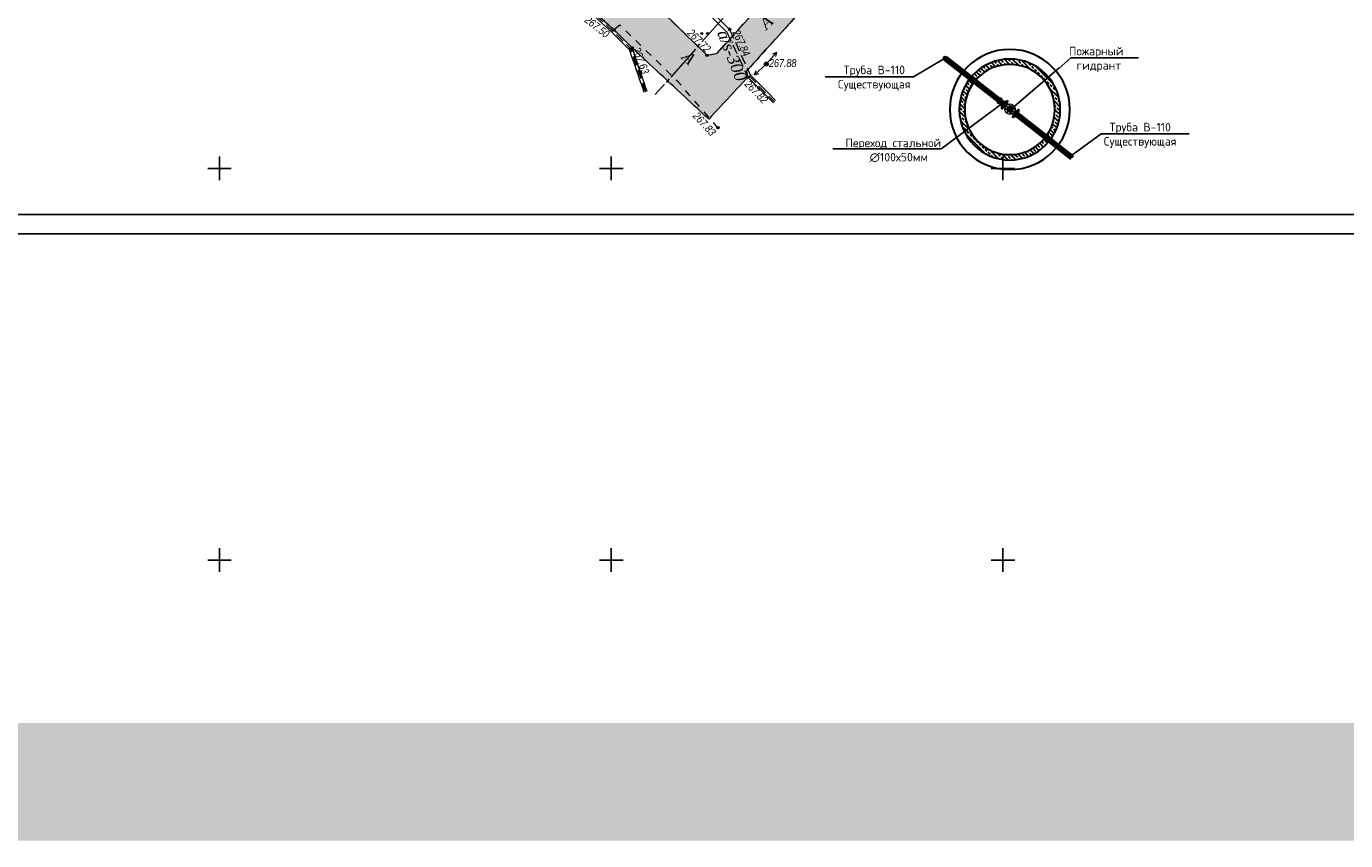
# Model space of a CAD drawing. Header units: inches. Extents: x -416310 to 1286511, y -34262 to 944600.
# Tile 2 of 84: x 32942 to 201330, y -34262 to 69683. Entities that reach past the tile are written whole.
import ezdxf
from ezdxf import colors
from ezdxf.entities.mleader import LeaderData, LeaderLine
from ezdxf.enums import TextEntityAlignment as Align
from ezdxf.math import Vec2, Vec3

# ---------------------------------------------------------------- set-up
doc = ezdxf.new("R2010")
doc.units = ezdxf.units.IN
doc.header["$MEASUREMENT"] = 0
for name, pattern in [('Auto_Street_NotBorder_Line_m1', [3, 1.5, -1.5]), ('Commnctn_Waterpipes_Line_Unground_m1', [10, 8, -0.5, 1, -0.5]), ('Hydrotech_Dry_Grooves_m1', [1, 1, 0]), ('Hydrotech_Pipe_m1', [3, 2, -1]), ('Hydrotech_Tray_Gutter_m1', [1, 1, 0]), ('Hydrotech_Tray_Water_m1', [3, 2, -1])]:
    doc.linetypes.add(name, pattern=pattern)
for name, color, linetype in [('(001) Сетка', 92, 'Continuous'), ('DECOR_OBJCT_#####_B', 7, 'Continuous'), ('Штрих Железобетона', 7, 'Continuous')]:
    doc.layers.add(name, color=color, linetype=linetype)
for name, color, linetype, lineweight in [('A-GENM', 251, 'Continuous', 30), ('P-PIPE', 7, 'Continuous', 9), ('P-PIPE-CNTR', 3, 'Continuous', 9)]:
    doc.layers.add(name, color=color, linetype=linetype, lineweight=lineweight)
for name, color, linetype, lineweight, true_color in [('AUTO#_ROADS_EXIST_L', 7, 'Continuous', 15, 0x000000), ('AUTO#_ROADS_MTRAL_T', 7, 'Continuous', 15, 0x000000), ('COMMN_OBJCT_#####_B', 7, 'Continuous', 15, 0x000000), ('COMMN_OBJCT_WATER_L', 7, 'Continuous', 15, 0x000000), ('GREEN_VGTAT_#####_B', 7, 'Continuous', 15, 0x000000), ('HYDRO_TECHN_CNSTR_B', 7, 'Continuous', 15, 0x000000), ('HYDRO_TECHN_CNSTR_T', 7, 'Continuous', 15, 0x000000)]:
    doc.layers.add(name, color=color, linetype=linetype, lineweight=lineweight, true_color=true_color)
for name, color, linetype, true_color in [('COMMN_OBJCT_ELCTR_B', 7, 'Continuous', 0x000000), ('HYDRO_TECHN_CANAL_L', 7, 'Continuous', 0x000000), ('HYDRO_TECHN_CNSTR_L', 7, 'Continuous', 0x000000), ('RELEF_POINT_PICKT_B', 7, 'Continuous', 0x000000), ('RELEF_POINT_PICKT_T', 7, 'Continuous', 0x000000)]:
    doc.layers.add(name, color=color, linetype=linetype, true_color=true_color)
doc.styles.add('GOST', font='isocpeur.ttf')
doc.styles.add('БМ-431 (Times New Roman К)', font='timesi.ttf', dxfattribs={"height": 1})
doc.styles.add('Д-431 (Arial Narrow К)', font='ARIALNI.TTF', dxfattribs={"height": 1})
doc.linetypes.add('Auto_Material_Border_Line_m1', pattern='A,0,[3,Topography.shx,S=0.5,R=0,X=0,Y=0],-0.5', length=0.5)

# ---------------------------------------------------------------- blocks, each defined once
blk = doc.blocks.new('CommnctnPoleRCcircle_m1')
at = {"layer": 'COMMN_OBJCT_#####_B', "lineweight": 13, "true_color": 0xfffffe}
h = blk.add_hatch(color=7, dxfattribs=at)
edge = h.paths.add_edge_path()
edge.add_arc((0, 0), 0.5, 0, 360)
at = {"layer": 'COMMN_OBJCT_#####_B', "lineweight": 13, "true_color": 0x000000}
blk.add_hatch(color=18, dxfattribs=at).paths.add_polyline_path([(-0.1, 0, 1), (0.1, 0, 1)])
at = {"layer": 'COMMN_OBJCT_#####_B', "color": 18, "lineweight": 9, "true_color": 0x000000}
for radius in [0.5, 0.1]:
    blk.add_circle((0, 0), radius, dxfattribs=at)
blk = doc.blocks.new('ElectricLowVLP_m1')
at = {"layer": 'COMMN_OBJCT_ELCTR_B', "color": 18, "linetype": 'Continuous', "lineweight": 20, "true_color": 0x000000}
for p, q in [((0, 0), (4, 0)), ((4, 0), (3, 0.5)), ((4, 0), (3, -0.5))]:
    blk.add_line(p, q, dxfattribs=at)
blk = doc.blocks.new('GreenSubshrub_m1')
at = {"layer": 'GREEN_VGTAT_#####_B', "linetype": 'Continuous', "lineweight": 13, "true_color": 0x000000}
h = blk.add_hatch(color=18, dxfattribs=at)
h.paths.add_polyline_path([(-1, 0, 1), (-0.5, 0, 1)])
h.paths.add_polyline_path([(1, 0, 1), (0.5, 0, 1)])
at = {"layer": 'GREEN_VGTAT_#####_B', "color": 18, "linetype": 'Continuous', "lineweight": 13, "true_color": 0x000000}
for centre in [(-0.75, 0), (0.75, 0)]:
    blk.add_circle(centre, 0.25, dxfattribs=at)
blk = doc.blocks.new('HydroTechPipeUnder_m1')
at = {"layer": 'HYDRO_TECHN_CNSTR_B', "color": 18, "linetype": 'Continuous', "lineweight": 15, "true_color": 0x000000, "const_width": 0.1}
blk.add_lwpolyline([(-0.5, -0.5), (0, 0), (0, 1), (-0.5, 1.5)], dxfattribs=at)
blk = doc.blocks.new('PointHight_m1')
at = {"layer": 'RELEF_POINT_PICKT_B', "linetype": 'Continuous', "lineweight": 15, "true_color": 0x000000}
h = blk.add_hatch(color=18, dxfattribs=at)
edge = h.paths.add_edge_path()
edge.add_arc((0, 0), 0.3, 0, 360)
at = {"layer": 'RELEF_POINT_PICKT_B', "color": 18, "linetype": 'Continuous', "lineweight": 15, "true_color": 0x000000}
blk.add_circle((0, 0), 0.3, dxfattribs=at)
blk.add_point((0, 0), dxfattribs=at)
blk = doc.blocks.new('Setka')
at = {"layer": '(001) Сетка'}
for p, q in [((-1.5, 0), (1.5, 0)), ((0, 1.5), (0, -1.5))]:
    blk.add_line(p, q, dxfattribs=at)
blk = doc.blocks.new('55653')
at = {"layer": 'AUTO#_ROADS_EXIST_L', "color": 18, "linetype": 'Auto_Street_NotBorder_Line_m1', "lineweight": 15, "ltscale": 600, "true_color": 0x000000, "flags": 128}
for points in [[(-118299, 66909), (-118496, 67662), (-118496, 67662), (-102593, 85204), (-86047, 104286), (-72130, 119967), (-59705, 134238), (-51563, 143421), (-39879, 156839), (-36267, 160873), (-34512, 161450), (-32399, 161543)], [(-123538, 69699), (-122225, 69946), (-105526, 88625), (-88466, 108288), (-76627, 121794), (-67322, 132320)], [(-123538, 69699), (-131140, 77117)], [(-122126, 60432), (-127180, 66268), (-134632, 73539)]]:
    blk.add_lwpolyline(points, dxfattribs=at)
at = {"layer": 'AUTO#_ROADS_EXIST_L', "color": 18, "linetype": 'Auto_Material_Border_Line_m1', "lineweight": 15, "ltscale": 600, "true_color": 0x000000, "flags": 128}
blk.add_lwpolyline([(-134632, 73539), (-135429, 72960)], dxfattribs=at)
at = {"layer": 'COMMN_OBJCT_WATER_L', "color": 5, "linetype": 'Commnctn_Waterpipes_Line_Unground_m1', "lineweight": 15, "ltscale": 600, "true_color": 0x0000ff, "flags": 128}
blk.add_lwpolyline([(-87124, 227444), (-97646, 216128), (-42975, 164297), (-42509, 163757), (-130133, 64665)], dxfattribs=at)
at = {"layer": 'HYDRO_TECHN_CANAL_L', "color": 3, "linetype": 'Hydrotech_Dry_Grooves_m1', "lineweight": 15, "ltscale": 600, "true_color": 0x00ff00, "flags": 128}
for points in [[(-145358, 121247), (-114857, 92206), (-114857, 91020), (-117926, 86791), (-122605, 80823), (-123820, 77514), (-123100, 75451), (-120649, 72985)], [(-121004, 72632), (-123535, 75179), (-124351, 77519), (-123047, 81069), (-118325, 87092), (-115357, 91183), (-115357, 91992), (-145736, 120920)]]:
    blk.add_lwpolyline(points, dxfattribs=at)
at = {"layer": 'HYDRO_TECHN_CNSTR_L', "color": 18, "linetype": 'Hydrotech_Tray_Gutter_m1', "lineweight": 15, "ltscale": 600, "true_color": 0x000000, "flags": 128}
for points in [[(-131163, 65078), (-133071, 70629), (-135391, 72924), (-145656, 82257), (-163294, 98234), (-190403, 122271), (-194460, 125947), (-196245, 126626), (-201852, 121658)], [(-131542, 64948), (-133419, 70411), (-135666, 72634), (-145924, 81961), (-163561, 97937), (-190670, 121974), (-194673, 125600), (-196161, 126166), (-201587, 121359)], [(-118299, 66909), (-115055, 63624)], [(-118014, 67190), (-118014, 67190)], [(-118014, 67190), (-114770, 63905)]]:
    blk.add_lwpolyline(points, dxfattribs=at)
at = {"layer": 'HYDRO_TECHN_CNSTR_L', "color": 3, "linetype": 'Hydrotech_Tray_Water_m1', "lineweight": 25, "ltscale": 600, "true_color": 0x00ff00, "flags": 128}
for points in [[(-131352, 65013), (-133245, 70520), (-135528, 72779), (-145790, 82109), (-163427, 98085), (-190536, 122122), (-194567, 125774), (-196203, 126396), (-201720, 121509)], [(-118156, 67050), (-114912, 63765)]]:
    blk.add_lwpolyline(points, dxfattribs=at)
at = {"layer": 'HYDRO_TECHN_CNSTR_L', "color": 18, "linetype": 'Hydrotech_Pipe_m1', "lineweight": 15, "ltscale": 600, "true_color": 0x000000, "flags": 128}
for points in [[(-121004, 72632), (-118299, 66909)], [(-120649, 72985), (-118014, 67190)]]:
    blk.add_lwpolyline(points, dxfattribs=at)
at = {"layer": 'COMMN_OBJCT_#####_B', "color": 18, "true_color": 0x000000, "xscale": 500, "yscale": 500, "zscale": 500}
blk.add_blockref('CommnctnPoleRCcircle_m1', (-115966, 68562, -353246), dxfattribs=at)
at = {"layer": 'COMMN_OBJCT_ELCTR_B', "color": 18, "true_color": 0x000000}
for xscale, yscale, zscale, rotation in [(500, 500, 500, 48.5580984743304), (499.9999999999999, 499.9999999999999, 499.9999999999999, 222.3587299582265)]:
    blk.add_blockref('ElectricLowVLP_m1', (-115966, 68562, -353246), dxfattribs=dict(at, xscale=xscale, yscale=yscale, zscale=zscale, rotation=rotation))
at = {"layer": 'DECOR_OBJCT_#####_B', "xscale": 1000, "yscale": 1000, "zscale": 1000}
for p in [(-185744, 55259, 354), (-135744, 55259, 354), (-85744, 55259, 354), (-185744, 5259, 354), (-135744, 5259, 354), (-85744, 5259, 354)]:
    blk.add_blockref('Setka', p, dxfattribs=at)
at = {"layer": 'GREEN_VGTAT_#####_B', "color": 18, "true_color": 0x000000, "xscale": 500, "yscale": 500, "zscale": 500}
blk.add_blockref('GreenSubshrub_m1', (-123818, 72472, -353246), dxfattribs=at)
at = {"layer": 'HYDRO_TECHN_CNSTR_B', "color": 18, "true_color": 0x000000}
for p, xscale, yscale, zscale, rotation in [((-121004, 72632, -353246), 499.9999999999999, 499.9999999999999, 499.9999999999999, 314.8172019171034), ((-118014, 67190, -353246), 500, 500, 500, 134.6348752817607)]:
    blk.add_blockref('HydroTechPipeUnder_m1', p, dxfattribs=dict(at, xscale=xscale, yscale=yscale, zscale=zscale, rotation=rotation))
at = {"layer": 'RELEF_POINT_PICKT_B', "color": 18, "true_color": 0x000000, "xscale": 500, "yscale": 500, "zscale": 500}
for p in [(-135391, 72924, -85743), (-120649, 72985, -85408), (-133071, 70629, -85614), (-123538, 69699, -85530), (-115966, 68562, -85370), (-118299, 66909, -85423), (-122126, 60432, -85416)]:
    blk.add_blockref('PointHight_m1', p, dxfattribs=at)
at = {"layer": 'AUTO#_ROADS_MTRAL_T', "color": 18, "true_color": 0x000000, "style": 'БМ-431 (Times New Roman К)'}
for rotation, p in [(45.39675, (-115447, 73371)), (316.16119, (-126370, 68829))]:
    blk.add_text('A', height=1500, rotation=rotation, dxfattribs=at).set_placement(p, align=Align.CENTER)
at = {"layer": 'HYDRO_TECHN_CNSTR_T', "color": 18, "true_color": 0x000000, "style": 'БМ-431 (Times New Roman К)'}
blk.add_text('a/s-300', height=1500, rotation=291.1966, dxfattribs=at).set_placement((-121024, 69388), align=Align.CENTER)
at = {"layer": 'RELEF_POINT_PICKT_T', "color": 18, "true_color": 0x000000, "style": 'Д-431 (Arial Narrow К)'}
for s, rotation, p in [('267.50', 321.66034, (-138914, 74413)), ('267.72', 314.78229, (-125760, 72800)), ('267.84', 293.88982, (-119837, 72858)), ('267.63', 290.64692, (-132557, 70658)), ('267.82', 314.16598, (-118449, 66279)), ('267.83', 312.20688, (-125025, 62224))]:
    blk.add_text(s, height=1000, rotation=rotation, dxfattribs=at).set_placement(p, align=Align.MIDDLE_LEFT)
blk.add_text('267.88', height=1000, dxfattribs=at).set_placement((-115616, 68697), align=Align.MIDDLE_LEFT)
blk = doc.blocks.new('Тройник фланцевый с пожарной одставкой  ППТФ ГОСТ 5525-88 Динамический_f2482 - Тройник ППТФ 150х150-530663-Уровень 1')
at = {"layer": 'P-PIPE'}
for p, q in [((-146, 114), (-165, 114)), ((-165, -115), (-165, 114)), ((-165, 114), (-165, -115)), ((-146, -115), (-146, 114)), ((-146, 114), (-146, -115)), ((0, 62), (-146, 62)), ((-146, -62), (-146, 62)), ((-146, 62), (-146, -62)), ((146, 62), (0, 62)), ((165, 114), (146, 114)), ((146, -115), (146, 114)), ((146, 114), (146, -115)), ((146, 62), (146, -62)), ((146, -62), (146, 62)), ((165, -115), (165, 114)), ((165, 114), (165, -115)), ((-165, -115), (-146, -115)), ((-146, -62), (0, -62)), ((0, -62), (146, -62)), ((146, -115), (165, -115))]:
    blk.add_line(p, q, dxfattribs=at)
for radius, start, end in [(114, 90, 270), (115, 90, 270), (62, 360, 180), (114, 270, 90), (115, 270, 90), (62, 180, 360)]:
    blk.add_arc((0, 0), radius, start, end, dxfattribs=at)
for points, knots in [([(0, 62), (-3, 62), (-9, 62), (-18, 59), (-27, 56), (-35, 52), (-40, 47), (-44, 44), (-47, 40), (-49, 38), (-51, 35), (-53, 33), (-54, 30), (-55, 28), (-57, 25), (-58, 22), (-59, 18), (-61, 11), (-62, 4), (-62, 0)], [0, 0, 0, 0, 0.111111, 0.222222, 0.333333, 0.444444, 0.5, 0.555556, 0.611111, 0.638889, 0.666667, 0.694444, 0.722222, 0.75, 0.777778, 0.805556, 0.833333, 0.888889, 1, 1, 1, 1]), ([(62, 0), (62, 4), (61, 11), (59, 18), (58, 22), (57, 25), (55, 28), (54, 30), (53, 33), (51, 35), (49, 38), (47, 40), (44, 44), (40, 48), (36, 50), (33, 53), (29, 55), (21, 59), (12, 61), (4, 62), (0, 62)], [0, 0, 0, 0, 0.111111, 0.166667, 0.194444, 0.222222, 0.25, 0.277778, 0.305556, 0.333333, 0.361111, 0.388889, 0.444444, 0.513889, 0.548611, 0.583333, 0.652778, 0.722222, 0.861111, 1, 1, 1, 1]), ([(-62, 0), (-62, -4), (-61, -11), (-59, -18), (-58, -22), (-57, -25), (-55, -28), (-54, -30), (-53, -33), (-51, -35), (-49, -38), (-47, -40), (-44, -44), (-40, -48), (-36, -50), (-33, -53), (-29, -55), (-21, -59), (-12, -61), (-4, -62), (0, -62)], [0, 0, 0, 0, 0.111111, 0.166667, 0.194444, 0.222222, 0.25, 0.277778, 0.305556, 0.333333, 0.361111, 0.388889, 0.444444, 0.513889, 0.548611, 0.583333, 0.652778, 0.722222, 0.861111, 1, 1, 1, 1]), ([(0, -62), (3, -62), (9, -62), (18, -59), (27, -56), (35, -52), (40, -47), (44, -44), (47, -40), (49, -38), (51, -35), (53, -33), (54, -30), (55, -28), (57, -25), (58, -22), (59, -18), (61, -11), (62, -4), (62, 0)], [0, 0, 0, 0, 0.111111, 0.222222, 0.333333, 0.444444, 0.5, 0.555556, 0.611111, 0.638889, 0.666667, 0.694444, 0.722222, 0.75, 0.777778, 0.805556, 0.833333, 0.888889, 1, 1, 1, 1])]:
    blk.add_open_spline(points, degree=3, knots=knots, dxfattribs=at)
blk = doc.blocks.new('Фланец круглый стальной плоский приварной с выступом ГОСТ PN 1_6 МПа 12820-80 Динамический_f2863 - Фланец 1-100 _А_ -1_6 Ст 25-548882-Уровень 1')
at = {"layer": 'P-PIPE'}
for p, q in [((-84.5, 0), (-84.5, 23)), ((-84.5, 23), (84.5, 23)), ((84.5, 23), (-84.5, 23)), ((-84.5, 0), (84.5, 0)), ((84.5, 0), (-84.5, 0)), ((-65, 23), (-55, 34.5)), ((0, 34.5), (0, 34.5)), ((0, 34.5), (0, 34.5)), ((0, 23), (0, 23)), ((0, 23), (0, 23)), ((55, 34.5), (65, 23)), ((84.5, 23), (84.5, 0)), ((-54, -5), (-65, 0)), ((0, 0), (0, 0)), ((0, 0), (0, 0)), ((0, -5), (0, -5)), ((0, -5), (0, -5)), ((65, 0), (54, -5))]:
    blk.add_line(p, q, dxfattribs=at)
blk = doc.blocks.new('_Dot')
at = {"color": 0, "linetype": 'ByBlock', "lineweight": -2}
blk.add_line((-0.5, 0), (-1, 0), dxfattribs=at)
at = {"color": 0, "linetype": 'ByBlock', "const_width": 0.5}
blk.add_lwpolyline([(-0.25, 0, 1), (0.25, 0, 1)], format="xyb", close=True, dxfattribs=at)
blk = doc.blocks.new('Кольцо стеновое Серия 3_900_1-14 Динамический_f2710 - Кольцо стеновое КС15_6-519680-Уровень 1')
at = {"layer": 'A-GENM', "lineweight": 25}
for radius, start, end in [(840, 360, 180), (750, 0, 180), (840, 180, 360), (750, 180, 0)]:
    blk.add_arc((0, 0), radius, start, end, dxfattribs=at)
blk = doc.blocks.new('Плита днища колодца ПН серии 3_900_1-14 _  Динамический_f5717 - Плита днища ПН10-521517-Уровень 1')
at = {"layer": 'A-GENM'}
for start, end in [(360, 180), (0, 180), (180, 360), (180, 360)]:
    blk.add_arc((0, 0), 1000, start, end, dxfattribs=at)
blk = doc.blocks.new('Кольцо стеновое Серия 3_900_1-14 Динамический_f2710 - Кольцо стеновое КС15_9-519678-Уровень 1')
h = blk.add_hatch()
h.set_pattern_fill('ANSI33', color=256, scale=15)
h.set_pattern_definition([(45, (0, 0), (-67.352, 67.352), []), (45, (67.35, 0), (-67.352, 67.352), [47.625, -23.8125])])
h.paths.add_polyline_path([(-840, 0, 1), (840, 0, 1)])
h.paths.add_polyline_path([(750, 0, -1), (-750, 0, -1)], flags=16)
at = {"layer": 'A-GENM'}
for radius, start, end in [(840, 360, 180), (840, 0, 180), (750, 0, 180), (750, 0, 180), (840, 180, 360), (750, 180, 0), (750, 180, 360), (840, 180, 360)]:
    blk.add_arc((0, 0), radius, start, end, dxfattribs=at)

msp = doc.modelspace()

# ---------------------------------------------------------------- hatches: boundary and pattern name
at = {"layer": 'Штрих Железобетона', "true_color": 0x969696}
h = msp.add_hatch(dxfattribs=at)
h.set_pattern_fill('ANSI33', color=252, scale=100, angle=49.684738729)
h.set_pattern_definition([(94.68474, (243342.1, -3697.8), (-632.8786, -51.8624), []), (94.68474, (243632.6, -3355.43), (-632.8786, -51.8624), [317.5, -158.75])])
h.paths.add_polyline_path([(219726.7522, 150330.807), (211529.5591, 157870.6175), (208830.5591, 157752.6175), (207075.5591, 157175.6175), (203463.5591, 153141.6175), (191779.5591, 139723.6175), (183637.5591, 130540.6175), (171212.5591, 116269.6175), (157295.5591, 100588.6175), (140749.5591, 81506.6175), (124845.7974, 63964.093), (125043.5591, 63211.6175), (120034.1209, 57835.065), (110270.994, 66931.5595), (107951.5591, 69226.6175), (97686.5591, 78559.6175), (80048.5591, 94536.6175), (52939.5591, 118573.6175), (48881.9647, 122249.2167), (47097.616, 122928.6015), (41489.6623, 117960.5956), (36469.6365, 123051.1849), (59157.5591, 145424.6175), (80952.5591, 168643.6175), (99264.5591, 188150.6175), (120003.5591, 210673.6175), (131251.5591, 222756.6175), (133139.4069, 228816.5456), (132475.065, 231845.9707), (150627.1986, 229675.4977), (149362.6111, 225950.2987), (152290.5591, 220690.6175), (167284.5591, 206772.6175), (215675.5591, 161886.6175), (223692.3005, 154846.4072)])
h.paths.add_polyline_path([(119804.5591, 66001.6175), (121117.5591, 66248.6175), (137816.5591, 84927.6175), (154876.5591, 104590.6175), (166715.5591, 118096.6175), (179953.5591, 133071.6175), (187343.5591, 141567.6175), (200379.5591, 156555.6175), (203698.5591, 160463.6175), (204310.1718, 162200.1597), (204296.5591, 164030.6175), (163664.5591, 201497.6175), (148503.5591, 215808.6175), (144959.2842, 219671.5143), (143828.011, 220534.9435), (140869.474, 220658.1505), (136554.5591, 219263.6175), (126303.5591, 208135.6175), (104005.5591, 184028.6175), (86585.5591, 165468.6175), (64731.5591, 142170.6175), (54470.9689, 131510.8251), (54095.8361, 130073.5887), (54721.059, 127449.07), (56095.5591, 124044.6175), (82895.5591, 98997.6175), (111337.5591, 74191.6175), (112202.5591, 73419.6175)], flags=16)

# ---------------------------------------------------------------- next in the draw order: block references
msp.add_blockref('55653', (243342.1189, -3697.8051))

# ---------------------------------------------------------------- next in the draw order: linework, layer by layer
at = {"layer": 'HYDRO_TECHN_CNSTR_L', "color": 18, "linetype": 'Hydrotech_Tray_Gutter_m1', "lineweight": 15, "ltscale": 600, "true_color": 0x000000, "flags": 128}
msp.add_lwpolyline([(219726.7522, 150330.807), (211529.5591, 157870.6175), (208830.5591, 157752.6175), (207075.5591, 157175.6175), (203463.5591, 153141.6175), (191779.5591, 139723.6175), (183637.5591, 130540.6175), (171212.5591, 116269.6175), (157295.5591, 100588.6175), (140749.5591, 81506.6175), (124845.7974, 63964.093), (124845.7974, 63964.093), (125043.5591, 63211.6175), (120034.1209, 57835.065), (110270.994, 66931.5595), (107951.5591, 69226.6175), (97686.5591, 78559.6175), (80048.5591, 94536.6175), (52939.5591, 118573.6175), (48881.9647, 122249.2167), (47097.616, 122928.6015), (41489.6623, 117960.5956), (36469.6365, 123051.1849), (59157.5591, 145424.6175), (80952.5591, 168643.6175), (99264.5591, 188150.6175), (120003.5591, 210673.6175), (131251.5591, 222756.6175), (133139.4069, 228816.5456), (132475.065, 231845.9707), (150627.1986, 229675.4977), (149362.6111, 225950.2987), (152290.5591, 220690.6175), (167284.5591, 206772.6175), (215675.5591, 161886.6175), (223692.3005, 154846.4072), (219726.7522, 150330.807)], dxfattribs=at)
at = {"layer": 'HYDRO_TECHN_CNSTR_L', "color": 18, "linetype": 'Hydrotech_Tray_Gutter_m1', "lineweight": 15, "ltscale": 600, "true_color": 0x000000, "elevation": 85038.4, "flags": 128}
msp.add_lwpolyline([(119804.5591, 66001.6175), (121117.5591, 66248.6175), (137816.5591, 84927.6175), (154876.5591, 104590.6175), (166715.5591, 118096.6175), (179953.5591, 133071.6175), (187343.5591, 141567.6175), (200379.5591, 156555.6175), (203698.5591, 160463.6175), (204310.1718, 162200.1597), (204296.5591, 164030.6175), (163664.5591, 201497.6175), (148503.5591, 215808.6175), (144959.2842, 219671.5143), (143828.011, 220534.9435), (140869.474, 220658.1505), (136554.5591, 219263.6175), (126303.5591, 208135.6175), (104005.5591, 184028.6175), (86585.5591, 165468.6175), (64731.5591, 142170.6175), (54470.9689, 131510.8251), (54095.8361, 130073.5887), (54721.059, 127449.07), (56095.5591, 124044.6175), (82895.5591, 98997.6175), (111337.5591, 74191.6175), (112202.5591, 73419.6175), (119804.5591, 66001.6175)], dxfattribs=at)
at = {"layer": 'P-PIPE', "color": 5, "lineweight": 40}
for p, q in [((157249.6603, 60392.2118), (150399.6112, 65738.9877)), ((156962.8996, 60041.1536), (150120.7695, 65381.7483))]:
    msp.add_line(p, q, dxfattribs=at)
at = {"layer": 'P-PIPE'}
for p, q in [((157854.4574, 60047.6061), (157451.9644, 59531.9502)), ((159550.7533, 58723.5697), (159148.2603, 58207.9138))]:
    msp.add_line(p, q, dxfattribs=at)
for centre, radius, start, end in [((158501.3588, 59127.76), 327.0709, 142.026337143, 322.026337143), ((158501.3588, 59127.76), 327.0709, 322.026337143, 142.026337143), ((158400.7356, 58998.846), 163.5355, 232.026337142, 52.026337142), ((158601.9821, 59256.6739), 163.5355, 52.026337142, 232.026337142)]:
    msp.add_arc(centre, radius, start, end, dxfattribs=at)
at = {"layer": 'P-PIPE-CNTR'}
for p, q in [((157653.2109, 59789.7781), (157756.9737, 59708.7865)), ((157751.0857, 59713.3824), (158950.5344, 58777.1579)), ((158952.5014, 58775.6226), (158050.2163, 59479.8973)), ((158149.2215, 58676.6174), (158853.4962, 59578.9025)), ((158207.5336, 59357.104), (159140.1232, 58629.1752)), ((158207.5336, 59357.104), (159140.1232, 58629.1752)), ((159349.5068, 58465.7418), (159245.744, 58546.7334))]:
    msp.add_line(p, q, dxfattribs=at)

# ---------------------------------------------------------------- next in the draw order: block references
at = {"layer": 'P-PIPE', "extrusion": (0, 0, -1), "yscale": 5.723026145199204, "zscale": 5.723026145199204}
for p, xscale, rotation in [((-157756.9737, 59708.7865), -5.723026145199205, 307.973662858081), ((-159245.744, 58546.7334), -5.723026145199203, 127.973662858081)]:
    msp.add_blockref('Фланец круглый стальной плоский приварной с выступом ГОСТ PN 1_6 МПа 12820-80 Динамический_f2863 - Фланец 1-100 _А_ -1_6 Ст 25-548882-Уровень 1', p, dxfattribs=dict(at, xscale=xscale, rotation=rotation))
at = {"layer": 'P-PIPE', "xscale": -5.723026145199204, "yscale": 5.723026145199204, "zscale": 5.723026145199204, "rotation": 322.026337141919}
msp.add_blockref('Тройник фланцевый с пожарной одставкой  ППТФ ГОСТ 5525-88 Динамический_f2482 - Тройник ППТФ 150х150-530663-Уровень 1', (158501.3588, 59127.76), dxfattribs=at)

# ---------------------------------------------------------------- next in the draw order: leaders
at = {"ltscale": 250}
ml = msp.add_multileader_mtext('Standard', dxfattribs=at)
ml.set_content('Пожарный  \\P гидрант ', color=256, style='GOST')
ml.set_leader_properties(lineweight=-1)
ml.set_arrow_properties(name='DOT')
ml.build(insert=Vec2(0, 0))
ml.multileader.update_dxf_attribs({"text_left_attachment_type": 6, "text_right_attachment_type": 6, "dogleg_length": 0.00104, "arrow_head_size": 655.2, "scale": 100})
ctx = ml.context
ctx.base_point, ctx.scale, ctx.char_height, ctx.arrow_head_size, ctx.landing_gap_size, ctx.plane_origin = Vec3(166268.466, 65648.7817), 100, 1092, 655.2, 0, Vec3(191412.2278, 32419.6262)
ctx.left_attachment, ctx.right_attachment, ctx.text_align_type = 6, 6, 1
notes = []
notes.append((ctx, [(1, (1, 1, 0), (166268.362, 65648.7817), (1, 0), 0.104, [(0, [(158501.3588, 58964.2245)], 0, [])])]))
ctx.mtext.insert, ctx.mtext.alignment, ctx.mtext.flow_direction = Vec3(169489.866, 67068.3817), 2, 5
ctx.mtext.has_bg_fill, ctx.mtext.bg_color, ctx.mtext.bg_scale_factor, ctx.mtext.bg_transparency, ctx.mtext.use_window_bg_color = 1, -1027028792, 1.5, 0, 1
for ctx, leaders in notes:
    for number, flags, end, landing, length, lines in leaders:
        leader = LeaderData()
        leader.index, (leader.has_last_leader_line, leader.has_dogleg_vector, leader.attachment_direction) = number, flags
        leader.last_leader_point, leader.dogleg_vector, leader.dogleg_length = Vec3(end), Vec3(landing), length
        for number, points, colour, breaks in lines:
            line = LeaderLine()
            line.index, line.vertices, line.color, line.breaks = number, Vec3.list(points), colors.encode_raw_color(colour), breaks
            leader.lines.append(line)
        ctx.leaders.append(leader)

# ---------------------------------------------------------------- next in the draw order: linework, layer by layer
at = {"layer": 'P-PIPE', "color": 5, "lineweight": 40}
for p, q in [((159210.086, 58287.1221), (166245.8671, 52795.3738)), ((159488.9276, 58644.3615), (166524.7087, 53152.6132))]:
    msp.add_line(p, q, dxfattribs=at)
at = {"layer": 'P-PIPE-CNTR'}
for p, q in [((158501.3588, 59127.76), (150208.0221, 65601.0878)), ((158144.1194, 59406.6016), (166437.4562, 52933.2738))]:
    msp.add_line(p, q, dxfattribs=at)

# ---------------------------------------------------------------- next in the draw order: block references
at = {"layer": 'A-GENM', "xscale": 7.67289920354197, "yscale": 7.67289920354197, "zscale": 7.67289920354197, "rotation": 270}
for name in ['Плита днища колодца ПН серии 3_900_1-14 _  Динамический_f5717 - Плита днища ПН10-521517-Уровень 1', 'Кольцо стеновое Серия 3_900_1-14 Динамический_f2710 - Кольцо стеновое КС15_9-519678-Уровень 1']:
    msp.add_blockref(name, (158467.5501, 59068.374), dxfattribs=at)
at = {"layer": 'A-GENM', "lineweight": 25, "xscale": 7.67289920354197, "yscale": 7.67289920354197, "zscale": 7.67289920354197, "rotation": 270}
msp.add_blockref('Кольцо стеновое Серия 3_900_1-14 Динамический_f2710 - Кольцо стеновое КС15_6-519680-Уровень 1', (158467.5501, 59068.374), dxfattribs=at)

# ---------------------------------------------------------------- next in the draw order: leaders
at = {"ltscale": 250}
ml = msp.add_multileader_mtext('Standard', dxfattribs=at)
ml.set_content('Труба В-110\\PСуществующая', color=256, style='GOST')
ml.set_leader_properties(lineweight=-1)
ml.set_arrow_properties(name='DOT')
ml.build(insert=Vec2(0, 0))
ml.multileader.update_dxf_attribs({"text_left_attachment_type": 6, "text_right_attachment_type": 6, "dogleg_length": 0.00104, "arrow_head_size": 655.2, "scale": 100})
ctx = ml.context
ctx.base_point, ctx.scale, ctx.char_height, ctx.arrow_head_size, ctx.landing_gap_size, ctx.plane_origin = Vec3(136171.3689, 63248.0808), 100, 1092, 655.2, 0, Vec3(128515.9633, 58136.8256)
ctx.left_attachment, ctx.right_attachment, ctx.text_align_type = 6, 6, 1
notes = []
notes.append((ctx, [(0, (1, 1, 0), (146163.2729, 63248.0808), (-1, 0), 0.104, [(0, [(150208.0221, 65601.0878)], 0, [])])]))
ctx.mtext.insert, ctx.mtext.alignment, ctx.mtext.flow_direction = Vec3(141167.2689, 64667.6808), 2, 5
ctx.mtext.has_bg_fill, ctx.mtext.bg_color, ctx.mtext.bg_scale_factor, ctx.mtext.bg_transparency, ctx.mtext.use_window_bg_color = 1, -1027028792, 1.5, 0, 1
ml = msp.add_multileader_mtext('Standard', dxfattribs=at)
ml.set_content('Труба В-110\\PСуществующая', color=256, style='GOST')
ml.set_leader_properties(lineweight=-1)
ml.set_arrow_properties(name='DOT')
ml.build(insert=Vec2(0, 0))
ml.multileader.update_dxf_attribs({"text_left_attachment_type": 6, "text_right_attachment_type": 6, "dogleg_length": 0.00104, "arrow_head_size": 655.2, "scale": 100})
ctx = ml.context
ctx.base_point, ctx.scale, ctx.char_height, ctx.arrow_head_size, ctx.landing_gap_size, ctx.plane_origin = Vec3(170109.92, 55952.5228), 100, 1092, 655.2, 0, Vec3(162454.5144, 50841.2676)
ctx.left_attachment, ctx.right_attachment, ctx.text_align_type = 6, 6, 1
notes.append((ctx, [(1, (1, 1, 0), (170109.816, 55952.5228), (1, 0), 0.104, [(0, [(166301.6876, 53155.5243)], 0, [])])]))
ctx.mtext.insert, ctx.mtext.alignment, ctx.mtext.flow_direction = Vec3(175105.82, 57372.1228), 2, 5
ctx.mtext.has_bg_fill, ctx.mtext.bg_color, ctx.mtext.bg_scale_factor, ctx.mtext.bg_transparency, ctx.mtext.use_window_bg_color = 1, -1027028792, 1.5, 0, 1
for ctx, leaders in notes:
    for number, flags, end, landing, length, lines in leaders:
        leader = LeaderData()
        leader.index, (leader.has_last_leader_line, leader.has_dogleg_vector, leader.attachment_direction) = number, flags
        leader.last_leader_point, leader.dogleg_vector, leader.dogleg_length = Vec3(end), Vec3(landing), length
        for number, points, colour, breaks in lines:
            line = LeaderLine()
            line.index, line.vertices, line.color, line.breaks = number, Vec3.list(points), colors.encode_raw_color(colour), breaks
            leader.lines.append(line)
        ctx.leaders.append(leader)

# ---------------------------------------------------------------- next in the draw order: leaders
ml = msp.add_multileader_mtext('Standard', dxfattribs=at)
ml.set_content('Переход стальной \\P  ∅100х50мм', color=256, style='GOST')
ml.set_leader_properties(lineweight=-1)
ml.set_arrow_properties(name='DOT')
ml.build(insert=Vec2(0, 0))
ml.multileader.update_dxf_attribs({"text_left_attachment_type": 6, "text_right_attachment_type": 6, "dogleg_length": 0.00104, "arrow_head_size": 655.2, "scale": 100})
ctx = ml.context
ctx.base_point, ctx.scale, ctx.char_height, ctx.arrow_head_size, ctx.landing_gap_size, ctx.plane_origin = Vec3(137483.8706, 54042.9907), 100, 1092, 655.2, 0, Vec3(148558.0233, 53822.9974)
ctx.left_attachment, ctx.right_attachment, ctx.text_align_type = 6, 6, 1
notes = []
notes.append((ctx, [(0, (1, 1, 0), (149714.3746, 54042.9907), (-1, 0), 0.104, [(0, [(157504.1175, 59866.1432)], 0, [])])]))
ctx.mtext.insert, ctx.mtext.alignment, ctx.mtext.flow_direction = Vec3(143599.0706, 55353.3907), 2, 5
ctx.mtext.has_bg_fill, ctx.mtext.bg_color, ctx.mtext.bg_scale_factor, ctx.mtext.bg_transparency, ctx.mtext.use_window_bg_color = 1, -1027028792, 1.5, 0, 1
for ctx, leaders in notes:
    for number, flags, end, landing, length, lines in leaders:
        leader = LeaderData()
        leader.index, (leader.has_last_leader_line, leader.has_dogleg_vector, leader.attachment_direction) = number, flags
        leader.last_leader_point, leader.dogleg_vector, leader.dogleg_length = Vec3(end), Vec3(landing), length
        for number, points, colour, breaks in lines:
            line = LeaderLine()
            line.index, line.vertices, line.color, line.breaks = number, Vec3.list(points), colors.encode_raw_color(colour), breaks
            leader.lines.append(line)
        ctx.leaders.append(leader)

# ---------------------------------------------------------------- next in the draw order: linework, layer by layer
at = {"ltscale": 1250}
msp.add_line((157704.5309, 60111.4934), (157303.7041, 59620.793), dxfattribs=at)
at = {"color": 6, "linetype": 'Continuous', "ltscale": 0.6, "const_width": 15000}
msp.add_lwpolyline([(-222073.9086, 478200.7199), (1278567.8324, 478200.7199), (1279004.9902, -26761.5167), (-221636.7508, -26761.5167)], close=True, dxfattribs=at)
at = {"elevation": 707.2}
for points in [[(-31.9069, 253091.401), (296878.0931, 253091.401), (296878.0931, 43181.401), (-31.9069, 43181.401)], [(294378.9582, 45681.401), (9968.0931, 45681.401), (9968.0931, 250591.401), (294378.9582, 250591.401)]]:
    msp.add_lwpolyline(points, close=True, dxfattribs=at)
at = {"layer": 'P-PIPE'}
for p, q in [((157394.7976, 60391.8888), (157010.7327, 59921.7086)), ((157010.7327, 59921.7086), (157394.7976, 60391.8888)), ((157407.8654, 59597.3122), (157010.7327, 59921.7086)), ((157025.7546, 59940.0987), (157379.7757, 60373.4987)), ((157394.7976, 60391.8888), (157791.9303, 60067.4924))]:
    msp.add_line(p, q, dxfattribs=at)

# ---------------------------------------------------------------- next in the draw order: block references
at = {"layer": 'P-PIPE', "extrusion": (0, 0, -1), "xscale": 4.896000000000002, "yscale": 4.896000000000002, "zscale": 4.896000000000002, "rotation": 309.243539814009}
msp.add_blockref('Фланец круглый стальной плоский приварной с выступом ГОСТ PN 1_6 МПа 12820-80 Динамический_f2863 - Фланец 1-100 _А_ -1_6 Ст 25-548882-Уровень 1', (-157202.7651, 60156.7987), dxfattribs=at)

doc.saveas('drawing.dxf')
